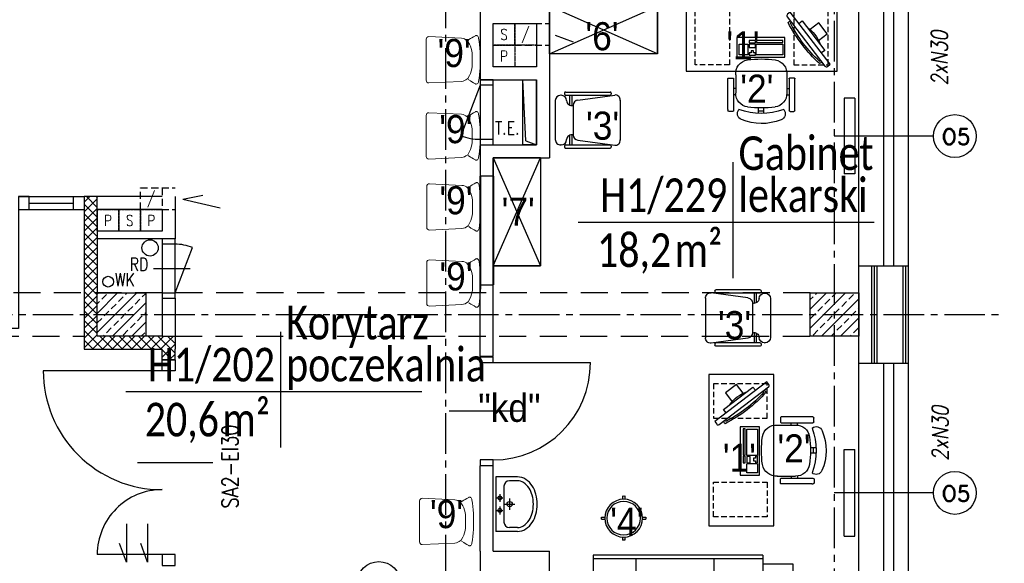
# Model space of a CAD drawing. Header units: millimetres. Extents: x 20447 to 23253, y -8211 to -4238.
# Tile 5 of 22: x 21808 to 22720, y -7376 to -6873. Entities that reach past the tile are written whole.
import ezdxf
from ezdxf.enums import TextEntityAlignment as Align

# ---------------------------------------------------------------- set-up
doc = ezdxf.new("R2010")
doc.units = ezdxf.units.MM
for name, pattern in [('CENTER2', [1.125, 0.75, -0.125, 0.125, -0.125]), ('DASHED', [0.75, 0.5, -0.25]), ('HIDDEN', [0.375, 0.25, -0.125]), ('HIDDEN2', [0.1875, 0.125, -0.0625])]:
    doc.linetypes.add(name, pattern=pattern)
for name, color, linetype in [('_A_metki', 19, 'Continuous'), ('DOCIEPLENIE', 8, 'Continuous'), ('DRZWIOPIS', 250, 'Continuous'), ('GRAWITACJE', 1, 'HIDDEN2'), ('KRESKOWANIE', 250, 'Continuous'), ('ML-grzejniki', 3, 'Continuous'), ('OKNA', 250, 'Continuous'), ('okna wywietrzaki', 250, 'Continuous'), ('OKNA_OPIS', 7, 'Continuous'), ('opis technologia', 250, 'Continuous'), ('opisy', 2, 'Continuous'), ('OSIE', 1, 'CENTER2'), ('PODCIAGI', 251, 'DASHED'), ('SCIANY_ZEWNĘTRZNE', 5, 'Continuous'), ('SLUPY', 250, 'Continuous'), ('SLUSARKA_PPOZ', 7, 'Continuous'), ('SLUSARKA_PPOZ_OPIS', 7, 'Continuous'), ('STOLDRZWI', 7, 'Continuous'), ('SZACHTY_EL', 250, 'Continuous'), ('TECHNOLOGIA', 5, 'Continuous'), ('URZĄDZENIA_SANITARNE', 3, 'Continuous'), ('WIDOK', 250, 'Continuous'), ('WODKAN', 3, 'Continuous'), ('ściany_p.pożar_kresk', 1, 'Continuous')]:
    doc.layers.add(name, color=color, linetype=linetype)
doc.layers.add('pfu moje', color=95, linetype='Continuous', lineweight=40)
doc.layers.add('ŚCIANY_STARE', color=250, linetype='Continuous', lineweight=25)
doc.styles.add('ARIAL', font='arial.ttf', dxfattribs={"width": 0.9})
doc.styles.add('MM', font='calibri.ttf', dxfattribs={"width": 0.6, "height": 15})
doc.styles.add('ROMAND', font='romand', dxfattribs={"height": 20})
doc.styles.add('ROMANS', font='ROMANS.shx', dxfattribs={"width": 0.6})
doc.linetypes.add('ZIGZAG', pattern='A,0.0001,-0.2,[131,ltypeshp.shx,S=0.2,R=0,X=-0.2,Y=0],-0.4,[131,ltypeshp.shx,S=0.2,R=180,X=0.2,Y=0],-0.2', length=0.8001)
pattern_1 = [(45, (19900.4064, -14118.922), (-4.490128, 4.490128), []), (135, (19900.4064, -14118.922), (-4.490128, -4.490128), [])]

# ---------------------------------------------------------------- blocks, each defined once
blk = doc.blocks.new('OKNO_SCIANA_1X1')
for p, q in [((0.5, 1.5), (0.5, -0.5)), ((0, 1), (1, 1)), ((0, 0.7), (1, 0.7)), ((0, 0.5), (1, 0.5)), ((0, 0), (1, 0))]:
    blk.add_line(p, q)
blk = doc.blocks.new('umywalka_50')
for p, q in [((25.2, 0), (-25.2, 0)), ((-25.2, -19.99), (-25.2, 0)), ((25.2, -19.99), (25.2, 0)), ((16.6, -7.54), (-16.6, -7.54)), ((-2.18, -3.63), (-9.46, -3.63)), ((-5.76, -0.52), (-5.76, -6.51)), ((0, -7.66), (0, -17.6)), ((9.41, -3.63), (2.25, -3.63)), ((5.76, -0.52), (5.76, -6.51)), ((-21.6, -19.99), (-21.6, -12.54)), ((-5.31, -12.81), (5.36, -12.81)), ((21.6, -19.99), (21.6, -12.54))]:
    blk.add_line(p, q)
for centre, radius in [((-5.76, -3.63), 1.76), ((5.76, -3.63), 1.76), ((0.02, -12.81), 2.4)]:
    blk.add_circle(centre, radius)
for centre, radius, start, end in [((-16.6, -12.54), 5, 90, 180), ((16.6, -12.54), 5, 0, 90), ((-11.09, -19.99), 14.11, 180, 212.82584), ((-11.09, -19.99), 10.51, 180, 212.82584), ((-5.78, -16.57), 16.83, 212.82584, 237.29558), ((5.78, -16.57), 16.83, 302.70442, 327.17416), ((11.09, -19.99), 10.51, 327.17416, 0), ((11.09, -19.99), 14.11, 327.17416, 0), ((-5.78, -16.57), 20.43, 212.82584, 237.29558), ((-2.29, -11.13), 26.89, 237.29558, 255.10609), ((-2.29, -11.13), 23.29, 237.29558, 255.10609), ((0, -2.52), 32.2, 255.10609, 270), ((0, -2.52), 32.2, 270, 284.89391), ((2.29, -11.13), 23.29, 284.89391, 302.70442), ((2.29, -11.13), 26.89, 284.89391, 302.70442), ((5.78, -16.57), 20.43, 302.70442, 327.17416), ((0, -2.52), 35.8, 255.10609, 270), ((0, -2.52), 35.8, 270, 284.89391)]:
    blk.add_arc(centre, radius, start, end)
blk = doc.blocks.new('DRZWI_D11W_90')
for p, q in [((5, 12), (5, 102)), ((50, 40.83), (50, -28.83))]:
    blk.add_line(p, q)
for points in [[(0, 0), (5, 0), (5, 12), (0, 12)], [(95, 0), (100, 0), (100, 12), (95, 12)]]:
    blk.add_lwpolyline(points, close=True)
blk.add_arc((5, 12), 90, 0, 90)
blk = doc.blocks.new('DP170')
for p, q in [((11.99, 180), (71.99, 180)), ((34.83, 95), (-34.83, 95)), ((12, 10), (122, 10))]:
    blk.add_line(p, q)
for points in [[(-0.01, 190), (-0.01, 180), (11.99, 180), (11.99, 190)], [(0, 0), (0, 10), (12, 10), (12, 0)]]:
    blk.add_lwpolyline(points, close=True)
for centre, radius, start, end in [((11.99, 180), 60, 270, 0), ((12, 10), 110, 0.00177, 90.00177)]:
    blk.add_arc(centre, radius, start, end)
blk = doc.blocks.new('A$7E94F132B1B80')
at = {"color": 18, "linetype": 'Continuous', "lineweight": 0}
for p, q in [((1.08, 39.39), (0.7, 36.29)), ((1.51, 42.5), (1.08, 39.39)), ((1.73, 43.2), (1.51, 42.5)), ((1.99, 43.8), (1.73, 43.2)), ((2.35, 44.34), (1.99, 43.8)), ((2.86, 44.79), (2.35, 44.34)), ((2.86, 44.79), (3.2, 44.89)), ((3.61, 45), (3.2, 44.89)), ((3.61, 45), (3.96, 44.92)), ((4.27, 44.83), (3.96, 44.92)), ((4.27, 44.83), (4.41, 44.73)), ((6.2, 43.69), (4.41, 44.73)), ((7.8, 42.76), (6.2, 43.69)), ((9.04, 42.05), (7.8, 42.76)), ((11.11, 40.78), (9.04, 42.05)), ((10.06, 37.02), (9.15, 35.05)), ((10.06, 37.02), (11.6, 39.94)), ((13.23, 41), (11.6, 39.94)), ((14.51, 41.73), (13.23, 41)), ((15.91, 42.22), (14.51, 41.73)), ((17.37, 42.43), (15.91, 42.22)), ((47.54, 43.92), (17.37, 42.43)), ((48.48, 43.73), (47.54, 43.92)), ((49.28, 43.19), (48.48, 43.73)), ((49.81, 42.38), (49.28, 43.19)), ((50, 41.43), (49.81, 42.38)), ((50, 3.57), (50, 41.43)), ((0.18, 29.94), (0.04, 26.72)), ((0.4, 33.13), (0.18, 29.94)), ((0.7, 36.29), (0.4, 33.13)), ((7.58, 28.74), (7.48, 26.57)), ((7.9, 30.89), (7.58, 28.74)), ((8.42, 33), (7.9, 30.89)), ((9.15, 35.05), (8.42, 33)), ((0.04, 26.72), (0, 23.5)), ((0, 21.49), (0, 23.5)), ((0.04, 18.27), (0, 21.49)), ((0.18, 15.06), (0.04, 18.27)), ((7.48, 26.57), (7.48, 18.42)), ((7.48, 18.42), (7.58, 16.25)), ((0.4, 11.87), (0.18, 15.06)), ((0.7, 8.71), (0.4, 11.87)), ((7.58, 16.25), (7.9, 14.1)), ((7.9, 14.1), (8.42, 11.99)), ((8.42, 11.99), (9.15, 9.95)), ((9.15, 9.95), (10.06, 7.98)), ((1.08, 5.61), (0.7, 8.71)), ((1.51, 2.5), (1.08, 5.61)), ((1.73, 1.8), (1.51, 2.5)), ((1.99, 1.19), (1.73, 1.8)), ((2.35, 0.65), (1.99, 1.19)), ((2.86, 0.21), (2.35, 0.65)), ((3.24, 0.09), (2.86, 0.21)), ((3.61, 0), (3.24, 0.09)), ((3.61, 0), (3.96, 0.07)), ((4.27, 0.16), (3.96, 0.07)), ((4.27, 0.16), (4.41, 0.26)), ((6.2, 1.31), (4.41, 0.26)), ((7.8, 2.24), (6.2, 1.31)), ((9.04, 2.94), (7.8, 2.24)), ((11.36, 4.36), (9.04, 2.94)), ((10.06, 7.98), (11.12, 6.1)), ((11.12, 6.1), (12.1, 4.96)), ((12.1, 4.96), (13.23, 4)), ((13.23, 4), (14.51, 3.26)), ((14.51, 3.26), (15.91, 2.78)), ((15.91, 2.78), (17.37, 2.57)), ((17.37, 2.57), (47.54, 1.07)), ((47.54, 1.07), (48.48, 1.26)), ((48.48, 1.26), (49.28, 1.8)), ((49.28, 1.8), (49.81, 2.61)), ((49.81, 2.61), (50, 3.57))]:
    blk.add_line(p, q, dxfattribs=at)
blk = doc.blocks.new('*U1666')
at = {"layer": '_A_metki', "color": 1}
for points in [[(50, 21.37), (50, -20)], [(-5.26, 0), (100.46, 0)]]:
    blk.add_lwpolyline(points, dxfattribs=at)
at = {"layer": '_A_metki', "insert": (46.18, -4), "char_height": 12, "width": 19.7618, "attachment_point": 3, "line_spacing_factor": 0.8, "style": 'MM'}
blk.add_mtext('{\\W0.8;m²}', dxfattribs=at)
at = {"layer": '_A_metki', "style": 'MM', "width": 0.8}
for tag, p in [('NAZWA 1', (52, 15)), ('NAZWA 2', (52, 0))]:
    blk.add_attdef(tag, text='', height=12, dxfattribs=at).set_placement(p, align=Align.BOTTOM_LEFT)
for tag, p in [('nr pom.', (48, 0)), ('POW', (24.18, -21.08))]:
    blk.add_attdef(tag, text='', height=12, dxfattribs=at).set_placement(p, align=Align.BOTTOM_RIGHT)
at = {"layer": '_A_metki', "style": 'MM', "oblique": 15, "width": 0.8}
blk.add_attdef('posadzka', text='', height=12, dxfattribs=at).set_placement((52, -4), align=Align.TOP_LEFT)
at = {"layer": '_A_metki', "style": 'MM', "width": 0.8}
blk.add_attdef('POW.', text='', height=12, dxfattribs=at).set_placement((28, -4), align=Align.TOP_RIGHT)
blk = doc.blocks.new('A$C45BA17E2')
at = {"layer": 'TECHNOLOGIA'}
for p, q in [((19.61, 185), (0, 185)), ((0, 185), (0, 28.12)), ((3.6, 185), (3.6, 28.12)), ((23.45, 173.52), (19.61, 185)), ((32.15, 173.52), (35.99, 185)), ((56, 185), (35.99, 185)), ((52.4, 28.12), (52.4, 185)), ((56, 28.12), (56, 185)), ((26.75, 173.52), (23.45, 173.52)), ((26.75, 173.52), (32.15, 173.52)), ((8.52, 28.12), (0, 28.12)), ((8.52, 0), (8.52, 28.12)), ((56, 28.12), (47.48, 28.12)), ((47.48, 0), (47.48, 28.12)), ((8.52, 0), (47.48, 0))]:
    blk.add_line(p, q, dxfattribs=at)
at = {"layer": 'TECHNOLOGIA', "color": 1}
for p, q in [((52.4, 145.59), (3.6, 145.59)), ((52.4, 73.27), (3.6, 73.27)), ((47.48, 28.12), (8.52, 28.12))]:
    blk.add_line(p, q, dxfattribs=at)
blk = doc.blocks.new('FOTEL_DO_BIURKA1')
at = {"layer": 'TECHNOLOGIA'}
for p, q in [((-30.52, -19.02), (-30.52, 10.27)), ((-30.02, 10.77), (-25.66, 10.77)), ((-25.16, 10.27), (-25.16, -19.02)), ((-23.03, 13.87), (-23.03, -2.93)), ((24.17, 13.87), (24.17, -2.93)), ((26.17, 10.27), (26.17, -19.13)), ((30.97, 10.77), (26.67, 10.77)), ((31.47, -18.13), (31.47, 10.27)), ((-22.96, 1.17), (-25.06, 1.17)), ((24.17, 1.17), (26.27, 1.17)), ((-22.93, -4.83), (-25.13, -4.83)), ((24.07, -4.83), (26.27, -4.83)), ((-1.9, -21.9), (-1.9, -16.72)), ((3.03, -21.9), (3.03, -16.71)), ((31.47, -18.13), (31.47, -19.13)), ((-26.16, -20.02), (-29.52, -20.02)), ((3.04, -19.58), (-1.89, -19.58)), ((27.17, -20.13), (29.47, -20.13)), ((29.47, -20.13), (30.47, -20.13))]:
    blk.add_line(p, q, dxfattribs=at)
for centre, radius, start, end in [((-10.14, 14.92), 12.94, 99.71676, 185.50292), ((0.52, -76.72), 105.2, 82.92886, 97.07114), ((11.29, 14.92), 12.94, 354.49708, 80.28324), ((-30.02, 10.27), 0.5, 90, 180), ((-25.66, 10.27), 0.5, 360, 90), ((26.67, 10.27), 0.5, 90, 180), ((30.97, 10.27), 0.5, 360, 90), ((-10.41, -3.43), 12.63, 178.15894, 261.71383), ((11.55, -3.43), 12.63, 278.28617, 1.84106), ((0.57, 82.57), 99.33, 262.59599, 277.40401), ((-29.52, -19.02), 1, 180, 270), ((-26.16, -19.02), 1, 270, 360), ((-15.78, -22.18), 5.8, 138.43067, 251.02872), ((0.57, 38.88), 60.84, 250.10802, 289.89198), ((16.79, -22.09), 5.85, 292.74239, 39.99086), ((27.17, -19.13), 1, 180, 270), ((30.47, -19.13), 1, 270, 360), ((0.47, 16.44), 47.7, 247.64119, 292.92377)]:
    blk.add_arc(centre, radius, start, end, dxfattribs=at)
blk = doc.blocks.new('Monitor')
at = {"layer": 'TECHNOLOGIA', "color": 1}
for p, q in [((11.18, 10.8), (11.17, -23.59)), ((15.03, 10.8), (11.18, 10.8)), ((11.17, -23.59), (15.02, -23.59))]:
    blk.add_line(p, q, dxfattribs=at)
at = {"layer": 'TECHNOLOGIA'}
blk.add_lwpolyline([(15.02, -36.74), (15.04, 23.95), (18.23, 23.95, -0.414214), (19.83, 22.35), (19.81, -35.15, -0.414214), (18.21, -36.74)], format="xyb", close=True, dxfattribs=at)
at = {"layer": 'TECHNOLOGIA', "color": 1}
blk.add_lwpolyline([(10.21, -12.78), (0, -12.78), (0, 0), (10.21, 0)], dxfattribs=at)
for centre, radius, start, end in [((21.91, -6.4), 23.96, 88.69835, 94.98067), ((23.64, -6.4), 22.5, 96.43721, 99.74946), ((-102.52, -6.35), 125.63, 349.73044, 10.22724), ((-108.93, -6.35), 133.54, 349.64351, 10.31417), ((40.43, -6.4), 30.89, 161.24744, 198.71023), ((23.64, -6.4), 22.5, 260.20821, 263.52046), ((21.91, -6.4), 23.96, 264.977, 271.25933)]:
    blk.add_arc(centre, radius, start, end, dxfattribs=at)
blk = doc.blocks.new('KLAW')
at = {"layer": 'TECHNOLOGIA'}
for p, q in [((0, 0), (44.5, 0)), ((0, -18), (0, 0)), ((44.5, 0), (44.5, -18)), ((44.5, -18), (0, -18))]:
    blk.add_line(p, q, dxfattribs=at)
at = {"layer": 'TECHNOLOGIA', "color": 1}
for p, q in [((1.89, -2.63), (26.22, -2.63)), ((1.89, -4.43), (1.89, -2.63)), ((26.22, -4.43), (1.89, -4.43)), ((26.49, -6), (2, -6)), ((2, -6), (2, -16)), ((26.22, -2.63), (26.22, -4.43)), ((26.49, -16), (26.49, -6)), ((27.17, -2.63), (33.19, -2.63)), ((27.17, -4.69), (27.17, -2.63)), ((33.19, -4.69), (27.17, -4.69)), ((27.34, -5.98), (33.19, -5.98)), ((27.34, -9.25), (27.34, -5.98)), ((33.19, -2.63), (33.19, -4.69)), ((33.19, -5.98), (33.19, -9.25)), ((42.5, -6), (34.03, -6)), ((34.03, -16), (34.03, -6)), ((42.5, -16), (42.5, -6)), ((2, -16), (26.49, -16)), ((27.17, -16.12), (27.17, -14.06)), ((27.17, -14.06), (28.98, -14.06)), ((33.19, -16.12), (27.17, -16.12)), ((33.19, -9.25), (27.34, -9.25)), ((28.98, -12.34), (31.38, -12.34)), ((28.98, -14.06), (28.98, -12.34)), ((31.38, -12.34), (31.38, -14.06)), ((31.38, -14.06), (33.19, -14.06)), ((33.19, -14.06), (33.19, -16.12)), ((34.03, -16), (42.5, -16))]:
    blk.add_line(p, q, dxfattribs=at)
blk = doc.blocks.new('Klawiatura')
at = {"layer": 'TECHNOLOGIA', "color": 1}
blk.add_blockref('KLAW', (-22.25, 0), dxfattribs=at)
blk = doc.blocks.new('Krzesło')
at = {"layer": 'TECHNOLOGIA'}
for p, q in [((255.81, 194.91), (255.38, 194.91)), ((258.99, 196.91), (258.99, 195.91)), ((259.99, 197.91), (300.99, 197.91)), ((271.31, 190.5), (305.31, 195.13)), ((301.99, 196.91), (301.99, 195.91)), ((250.38, 189.91), (250.38, 153.91)), ((266.99, 185.54), (266.99, 158.27)), ((310.4, 190.43), (310.4, 153.38)), ((310.4, 190.18), (310.4, 153.63)), ((255.81, 148.91), (255.38, 148.91)), ((258.99, 147.91), (258.99, 146.91)), ((259.99, 145.91), (300.99, 145.91)), ((271.31, 153.32), (305.31, 148.68)), ((301.99, 147.91), (301.99, 146.91))]:
    blk.add_line(p, q, dxfattribs=at)
at = {"layer": 'TECHNOLOGIA', "color": 2}
for p, q in [((259.99, 194.91), (300.99, 194.91)), ((263.54, 194.91), (263.54, 185.91)), ((265.54, 194.91), (265.54, 185.39)), ((263.54, 157.9), (263.54, 148.91)), ((265.54, 158.42), (265.54, 148.91)), ((259.99, 148.91), (300.99, 148.91))]:
    blk.add_line(p, q, dxfattribs=at)
at = {"layer": 'TECHNOLOGIA'}
for centre, radius, start, end in [((255.38, 189.91), 5, 90, 180), ((255.81, 189.91), 5, 0, 90), ((259.99, 196.91), 1, 90, 180), ((259.99, 195.91), 1, 180, 270), ((300.99, 196.91), 1, 0, 90), ((300.99, 195.91), 1, 270, 0), ((305.89, 190.63), 4.54, 354.26279, 97.24319), ((265.76, 190.37), 4.98, 185.3296, 284.24344), ((271.99, 185.54), 5, 97.76517, 180), ((265.76, 153.44), 4.98, 75.75656, 174.6704), ((271.99, 158.27), 5, 180, 262.23483), ((255.38, 153.91), 5, 180, 270), ((255.81, 153.91), 5, 270, 0), ((259.99, 147.91), 1, 90, 180), ((259.99, 146.91), 1, 180, 270), ((300.99, 147.91), 1, 0, 90), ((300.99, 146.91), 1, 270, 0), ((305.89, 153.18), 4.54, 262.75681, 5.73721)]:
    blk.add_arc(centre, radius, start, end, dxfattribs=at)
blk = doc.blocks.new('Ba03')
for p, q in [((-1, 20.5), (-1, 17.47)), ((1, 20.5), (1, 17.47)), ((-20.5, 1), (-17.47, 1)), ((17.47, 1), (20.5, 1)), ((-20.5, -1), (-17.47, -1)), ((17.47, -1), (20.5, -1)), ((-1, -17.47), (-1, -20.5)), ((1, -17.47), (1, -20.5))]:
    blk.add_line(p, q)
blk.add_circle((0, 0), 17.5)
at = {"color": 1}
blk.add_circle((0, 0), 15.5, dxfattribs=at)
for start, end in [(87.20397, 92.79603), (177.20397, 182.79603), (357.20397, 2.79603), (267.20397, 272.79603)]:
    blk.add_arc((0, 0), 20.5, start, end)
blk = doc.blocks.new('SZACHT')
for p, q in [((0, 0), (0, 20)), ((0, 20), (20, 20)), ((20, 20), (20, 0)), ((20, 0), (0, 0))]:
    blk.add_line(p, q)
at = {"style": 'ROMANS', "width": 0.8}
blk.add_attdef('5', text='', height=10, dxfattribs=at).set_placement((10.01, 9.93), align=Align.MIDDLE)
blk = doc.blocks.new('SZACHT_SUFIT')
at = {"linetype": 'HIDDEN', "ltscale": 26.5}
for p, q in [((0, 0), (0, 20)), ((0, 20), (20, 20)), ((20, 20), (20, 0)), ((20, 0), (0, 0))]:
    blk.add_line(p, q, dxfattribs=at)
at = {"style": 'ROMANS', "width": 0.8}
blk.add_attdef('5', text='', height=10, dxfattribs=at).set_placement((10.01, 9.93), align=Align.MIDDLE)
blk = doc.blocks.new('A$7E9B5A22C301')
at = {"layer": 'TECHNOLOGIA', "ltscale": 50}
for p, q in [((12, 3.54), (12, 103.54)), ((12, 3.54), (56, 103.54)), ((12, 103.54), (56, 3.54)), ((56, 103.54), (12, 103.54)), ((56, 103.54), (56, 3.54)), ((0, 40), (0, 0)), ((12, 3.54), (56, 3.54)), ((56, 3.54), (12, 3.54))]:
    blk.add_line(p, q, dxfattribs=at)
at = {"layer": 'opis technologia', "ltscale": 100, "insert": (19.88, 66.72), "char_height": 26, "width": 459.9091, "attachment_point": 1, "style": 'ARIAL'}
blk.add_mtext("\\pxt4;'7'", dxfattribs=at)
blk = doc.blocks.new('A$7E9B5A222FF2')
at = {"layer": 'TECHNOLOGIA', "ltscale": 50}
for p, q in [((0, 100), (44, 100)), ((0, 0), (0, 100)), ((44, 100), (0, 100)), ((44, 0), (0, 100)), ((44, 100), (0, 0)), ((44, 100), (44, 0)), ((44, 0), (0, 0))]:
    blk.add_line(p, q, dxfattribs=at)

msp = doc.modelspace()

# ---------------------------------------------------------------- hatches: boundary and pattern name
at = {"layer": 'KRESKOWANIE'}
h = msp.add_hatch(dxfattribs=at)
h.set_pattern_fill('BRASS', color=256, scale=50, angle=45, style=0)
h.set_pattern_definition([(45, (38061.459, -8976.495), (-8.838835, 8.838835), []), (45, (38057.04, -8972.075), (-8.838835, 8.838835), [6.25, -3.125])])
h.paths.add_polyline_path([(21902.49, -7125.48), (21879.99, -7125.48), (21879.99, -7145.48), (21902.49, -7145.48)])
h.paths.add_polyline_path([(21924.99, -7125.48), (21902.49, -7125.48), (21902.49, -7145.48), (21924.99, -7145.48)])
h.paths.add_polyline_path([(21924.99, -7145.48), (21902.49, -7145.48), (21902.49, -7165.48), (21924.99, -7165.48)])
h.paths.add_polyline_path([(21902.49, -7145.48), (21879.99, -7145.48), (21879.99, -7165.48), (21902.49, -7165.48)])
h = msp.add_hatch(dxfattribs=at)
h.set_pattern_fill('BRASS', color=256, scale=50, angle=45, style=0)
h.set_pattern_definition([(45, (38063.477, -8976.495), (-8.838835, 8.838835), []), (45, (38059.058, -8972.075), (-8.838835, 8.838835), [6.25, -3.125])])
h.paths.add_polyline_path([(22562.49, -7125.48), (22539.99, -7125.48), (22539.99, -7145.48), (22562.49, -7145.48)])
h.paths.add_polyline_path([(22584.99, -7125.48), (22562.49, -7125.48), (22562.49, -7145.48), (22584.99, -7145.48)])
h.paths.add_polyline_path([(22584.99, -7145.48), (22562.49, -7145.48), (22562.49, -7165.48), (22584.99, -7165.48)])
h.paths.add_polyline_path([(22562.49, -7145.48), (22539.99, -7145.48), (22539.99, -7165.48), (22562.49, -7165.48)])
at = {"layer": 'ściany_p.pożar_kresk', "ltscale": 50}
h = msp.add_hatch(dxfattribs=at)
h.set_pattern_fill('NET', color=256, scale=2, angle=45, style=0)
h.set_pattern_definition(pattern_1)
h.paths.add_polyline_path([(21880.03, -7036.48), (21868.03, -7036.48), (21868.03, -7125.48), (21880.03, -7125.48), (21880.03, -7075.48), (21880.03, -7068.48), (21880.03, -7048.48)])
h.paths.add_polyline_path([(21880.03, -7125.48), (21868.03, -7125.48), (21868.03, -7145.48), (21880.03, -7145.48)])
h.paths.add_polyline_path([(21880.03, -7145.48), (21868.03, -7145.48), (21868.03, -7177.48), (21902.49, -7177.48), (21902.49, -7165.48), (21880.03, -7165.48)])
h.paths.add_polyline_path([(21952.03, -7165.48), (21940.03, -7165.48), (21925.03, -7165.48), (21902.49, -7165.48), (21902.49, -7177.48), (21940.03, -7177.48), (21940.03, -7187.47), (21952.03, -7187.47), (21952.03, -7177.48)])
h = msp.add_hatch(dxfattribs=at)
h.set_pattern_fill('NET', color=256, scale=2, angle=45, style=0)
h.set_pattern_definition(pattern_1)
h.paths.add_polyline_path([(21880.03, -7036.48), (21868.03, -7036.48), (21868.03, -7125.48), (21880.03, -7125.48), (21880.03, -7075.48), (21880.03, -7068.48), (21880.03, -7048.48)])
h.paths.add_polyline_path([(21880.03, -7125.48), (21868.03, -7125.48), (21868.03, -7145.48), (21880.03, -7145.48)])
h.paths.add_polyline_path([(21880.03, -7145.48), (21868.03, -7145.48), (21868.03, -7177.48), (21902.49, -7177.48), (21902.49, -7165.48), (21880.03, -7165.48)])
h.paths.add_polyline_path([(21952.03, -7165.48), (21940.03, -7165.48), (21925.03, -7165.48), (21902.49, -7165.48), (21902.49, -7177.48), (21940.03, -7177.48), (21940.03, -7187.47), (21952.03, -7187.47), (21952.03, -7177.48)])
h = msp.add_hatch(dxfattribs=at)
h.set_pattern_fill('NET', color=256, scale=2, angle=45, style=0)
h.set_pattern_definition([(45, (19900.4064, -14118.922), (-4.490128, 4.490128), []), (135, (19900.4064, -14118.922), (-4.490128, -4.490128), [])])
h.paths.add_polyline_path([(21880.03, -7036.48), (21868.03, -7036.48), (21868.03, -7125.48), (21880.03, -7125.48), (21880.03, -7075.48), (21880.03, -7068.48), (21880.03, -7048.48)])
h.paths.add_polyline_path([(21880.03, -7125.48), (21868.03, -7125.48), (21868.03, -7145.48), (21880.03, -7145.48)])
h.paths.add_polyline_path([(21880.03, -7145.48), (21868.03, -7145.48), (21868.03, -7177.48), (21902.49, -7177.48), (21902.49, -7165.48), (21880.03, -7165.48)])
h.paths.add_polyline_path([(21952.03, -7165.48), (21940.03, -7165.48), (21925.03, -7165.48), (21902.49, -7165.48), (21902.49, -7177.48), (21940.03, -7177.48), (21940.03, -7187.47), (21952.03, -7187.47), (21952.03, -7177.48)])

# ---------------------------------------------------------------- linework, layer by layer
at = {"layer": 'DOCIEPLENIE', "ltscale": 0.2}
for p, q in [((22596.99, -7190.48), (22596.99, -7100.48)), ((22601.99, -7190.48), (22601.99, -7100.48)), ((22630.99, -7190.48), (22630.99, -7100.48))]:
    msp.add_line(p, q, dxfattribs=at)
at = {"layer": 'DOCIEPLENIE', "linetype": 'ZIGZAG', "ltscale": 5}
for p, q in [((22599.49, -7190.48), (22599.49, -7100.48)), ((22628.49, -7190.48), (22628.49, -7100.48))]:
    msp.add_line(p, q, dxfattribs=at)
at = {"layer": 'DRZWIOPIS'}
msp.add_circle((22140.65, -7393.97), 20, dxfattribs=at)
at = {"layer": 'GRAWITACJE', "ltscale": 50}
for p, q in [((22266.49, -6876.48), (22298.49, -6876.48)), ((22266.49, -6896.48), (22298.49, -6896.48)), ((21940.1, -7028.48), (21952.03, -7028.48)), ((21940.03, -7048.48), (21952.03, -7048.48))]:
    msp.add_line(p, q, dxfattribs=at)
at = {"layer": 'GRAWITACJE', "color": 3, "linetype": 'Continuous'}
for p, q in [((22304, -6887.07), (22320.44, -6893.44)), ((21977.82, -7035.48), (21959.34, -7039.24)), ((21993.9, -7047.05), (21959.34, -7039.24)), ((21906.98, -7339.21), (21906.98, -7374.64)), ((21926.64, -7339.21), (21926.64, -7374.64)), ((21906.98, -7374.64), (21900.65, -7357.17)), ((21926.64, -7374.64), (21920.31, -7357.17))]:
    msp.add_line(p, q, dxfattribs=at)
at = {"layer": 'ML-grzejniki', "ltscale": 50}
for p, q in [((22581.28, -6945.48), (22571.28, -6945.48)), ((22571.28, -6945.48), (22571.28, -7015.48)), ((22581.28, -6945.48), (22581.28, -7015.48)), ((22581.28, -7015.48), (22571.28, -7015.48)), ((22571.28, -7270.48), (22581.28, -7270.48)), ((22571.28, -7350.48), (22571.28, -7270.48)), ((22581.28, -7350.48), (22581.28, -7270.48)), ((22571.28, -7350.48), (22581.28, -7350.48))]:
    msp.add_line(p, q, dxfattribs=at)
at = {"layer": 'OKNA_OPIS', "linetype": 'Continuous'}
for centre in [(22673.8, -6980.48), (22673.8, -7310.48)]:
    msp.add_circle(centre, 19.81, dxfattribs=at)
at = {"layer": 'OSIE', "ltscale": 50}
for p, q in [((22202.49, -5886.85), (22202.49, -8036.57)), ((22202.49, -5886.85), (22202.49, -8036.57)), ((22562.49, -8036.57), (22562.49, -6391.44)), ((22562.49, -8036.57), (22562.49, -6391.44)), ((20526.54, -7145.48), (22719.53, -7145.48)), ((20526.54, -7145.48), (22719.53, -7145.48))]:
    msp.add_line(p, q, dxfattribs=at)
at = {"layer": 'pfu moje', "ltscale": 25}
for p, q in [((22234.49, -7017.48), (22234.49, -7117.98)), ((22246.49, -7017.48), (22246.49, -7117.98))]:
    msp.add_line(p, q, dxfattribs=at)
at = {"layer": 'PODCIAGI', "ltscale": 50}
for p, q in [((22539.99, -7125.48), (20900.14, -7125.48)), ((20882.49, -7165.48), (21868.03, -7165.48)), ((21952.03, -7165.48), (22539.99, -7165.48))]:
    msp.add_line(p, q, dxfattribs=at)
at = {"layer": 'SCIANY_ZEWNĘTRZNE'}
for p, q in [((22584.99, -7190.48), (22584.99, -7100.48)), ((22584.99, -7100.48), (22630.99, -7100.48)), ((22625.99, -7190.48), (22625.99, -7100.48)), ((22584.99, -7190.48), (22630.99, -7190.48))]:
    msp.add_line(p, q, dxfattribs=at)
at = {"layer": 'SLUPY'}
for points in [[(21880.03, -7125.48), (21925.03, -7125.48), (21925.03, -7165.48), (21880.03, -7165.48)], [(22539.99, -7125.48), (22584.99, -7125.48), (22584.99, -7165.48), (22539.99, -7165.48)]]:
    msp.add_lwpolyline(points, close=True, dxfattribs=at)
at = {"layer": 'SLUSARKA_PPOZ', "ltscale": 50}
for p, q in [((21807.01, -7036.48), (21868.03, -7036.48)), ((21817.01, -7042.48), (21858.03, -7042.48)), ((21858.03, -7048.48), (21858.03, -7036.48)), ((21807.01, -7048.48), (21868.04, -7048.48))]:
    msp.add_line(p, q, dxfattribs=at)
at = {"layer": 'STOLDRZWI'}
for p, q in [((22234.49, -6933.48), (22216.59, -6980.17)), ((22234.49, -6933.48), (22216.59, -6980.17)), ((21952.03, -7125.48), (21968.14, -7083.46)), ((21932.23, -7102.98), (21966.16, -7102.98))]:
    msp.add_line(p, q, dxfattribs=at)
for points in [[(22246.49, -6988.48), (22246.49, -6928.48), (22234.49, -6928.48), (22234.49, -6988.48)], [(22246.49, -6988.48), (22246.49, -6928.48), (22234.49, -6928.48), (22234.49, -6988.48)], [(22246.49, -6983.48), (22246.49, -6933.48), (22234.49, -6933.48), (22234.49, -6983.48)], [(22246.49, -6983.48), (22246.49, -6933.48), (22234.49, -6933.48), (22234.49, -6983.48)], [(21940.03, -7075.48), (21940.03, -7130.48), (21952.03, -7130.48), (21952.03, -7075.48)], [(21940.03, -7080.48), (21940.03, -7125.48), (21952.03, -7125.48), (21952.03, -7080.48)]]:
    msp.add_lwpolyline(points, close=True, dxfattribs=at)
for centre, radius, start, end in [((22234.49, -6933.48), 50, 249.03028, 270), ((22234.49, -6933.48), 50, 249.03028, 270), ((21952.03, -7125.48), 45, 69.03028, 90)]:
    msp.add_arc(centre, radius, start, end, dxfattribs=at)
at = {"layer": 'SZACHTY_EL'}
for q in [(22273.99, -6928.48), (22273.99, -6928.48), (22273.99, -6928.48), (22286.49, -6988.48), (22286.49, -6988.48), (22286.49, -6988.48)]:
    msp.add_line((22276.76, -6984.94), q, dxfattribs=at)
msp.add_lwpolyline([(22273.99, -6988.48), (22273.99, -6928.48), (22286.49, -6928.48), (22286.49, -6988.48)], close=True, dxfattribs=at)
msp.add_lwpolyline([(22273.99, -6988.48), (22273.99, -6928.48), (22286.49, -6928.48), (22286.49, -6988.48)], close=True, dxfattribs=at)
msp.add_lwpolyline([(22273.99, -6988.48), (22273.99, -6928.48), (22286.49, -6928.48), (22286.49, -6988.48)], close=True, dxfattribs=at)
msp.add_lwpolyline([(22273.99, -6988.48), (22273.99, -6928.48), (22286.49, -6928.48), (22286.49, -6988.48)], close=True, dxfattribs=at)
msp.add_lwpolyline([(22273.99, -6988.48), (22273.99, -6928.48), (22286.49, -6928.48), (22286.49, -6988.48)], close=True, dxfattribs=at)
msp.add_lwpolyline([(22273.99, -6988.48), (22273.99, -6928.48), (22286.49, -6928.48), (22286.49, -6988.48)], close=True, dxfattribs=at)
at = {"layer": 'TECHNOLOGIA'}
for points in [[(22564.99, -6920.48), (22564.99, -6860.48), (22424.99, -6860.48), (22424.99, -6920.48)], [(22506.1, -7200.97), (22446.1, -7200.97), (22446.1, -7340.97), (22506.1, -7340.97)]]:
    msp.add_lwpolyline(points, close=True, dxfattribs=at)
at = {"layer": 'TECHNOLOGIA', "color": 1, "linetype": 'DASHED', "ltscale": 10}
for points in [[(22433.49, -6914.5), (22433.49, -6864.7), (22465.3, -6864.7), (22465.3, -6914.5)], [(22556.48, -6914.5), (22556.48, -6864.7), (22524.67, -6864.7), (22524.67, -6914.5)], [(22500.13, -7209.48), (22450.33, -7209.48), (22450.33, -7241.29), (22500.13, -7241.29)], [(22500.13, -7332.47), (22450.33, -7332.47), (22450.33, -7300.66), (22500.13, -7300.66)]]:
    msp.add_lwpolyline(points, close=True, dxfattribs=at)
at = {"layer": 'WIDOK'}
msp.add_line((22234.49, -6928.48), (22234.49, -6988.48), dxfattribs=at)
at = {"layer": 'WODKAN'}
for centre, radius in [((21928.93, -7083.92), 7.5), ((21890.14, -7115.14), 5)]:
    msp.add_circle(centre, radius, dxfattribs=at)
at = {"layer": 'ściany_p.pożar_kresk', "ltscale": 50}
for p, q in [((21880.03, -7048.48), (21880.03, -7036.48)), ((21880.03, -7048.48), (21880.03, -7036.48)), ((21880.03, -7048.48), (21880.03, -7036.48)), ((21880.03, -7068.48), (21880.03, -7075.48)), ((21880.03, -7068.48), (21880.03, -7075.48)), ((21880.03, -7068.48), (21880.03, -7075.48)), ((21940.03, -7165.48), (21952.03, -7165.48)), ((21940.03, -7165.48), (21952.03, -7165.48)), ((21940.03, -7165.48), (21952.03, -7165.48))]:
    msp.add_line(p, q, dxfattribs=at)
at = {"layer": 'ŚCIANY_STARE'}
for p, q in [((22234.49, -6780.48), (22234.49, -6928.48)), ((22298.49, -6860.48), (22298.49, -7000.48)), ((22246.49, -6876.48), (22286.49, -6876.48)), ((22246.49, -6916.48), (22246.49, -6876.48)), ((22286.49, -6916.48), (22246.49, -6916.48)), ((22234.49, -6928.48), (22286.49, -6928.48)), ((22286.49, -6988.48), (22286.49, -6928.48)), ((22234.49, -6988.48), (22286.49, -6988.48)), ((22234.49, -6988.48), (22234.49, -7017.48)), ((22246.49, -7000.48), (22298.49, -7000.48)), ((22246.49, -7000.48), (22246.49, -7017.48)), ((22246.49, -7017.48), (22234.49, -7017.48)), ((21940.03, -7036.48), (21868.03, -7036.48)), ((21868.03, -7036.48), (21868.03, -7177.48)), ((21952.03, -7036.48), (21952.03, -7075.48)), ((21880.03, -7048.48), (21880.03, -7068.48)), ((21940.03, -7048.48), (21880.03, -7048.48)), ((21880.03, -7048.48), (21880.03, -7068.48)), ((21940.03, -7048.48), (21940.03, -7068.48)), ((21940.03, -7068.48), (21880.03, -7068.48)), ((21952.03, -7075.48), (21880.03, -7075.48)), ((21880.03, -7075.48), (21880.03, -7125.48)), ((22246.49, -7118.48), (22234.49, -7118.48)), ((22234.49, -7184.48), (22234.49, -7118.48)), ((22246.49, -7125.48), (22246.49, -7118.48)), ((22246.49, -7184.48), (22246.49, -7125.48)), ((21940.03, -7130.48), (21940.03, -7165.48)), ((21952.03, -7130.48), (21952.03, -7177.48)), ((21940.03, -7165.48), (21925.03, -7165.48)), ((21868.03, -7177.48), (21940.03, -7177.48)), ((21940.03, -7187.47), (21940.03, -7177.48)), ((21952.03, -7187.47), (21952.03, -7177.48)), ((21952.03, -7187.47), (21940.03, -7187.47)), ((22246.49, -7184.48), (22234.46, -7184.48)), ((22234.46, -7184.48), (22246.49, -7184.48)), ((22246.49, -7285.48), (22234.46, -7285.48)), ((22234.49, -7364.47), (22234.49, -7285.48)), ((22246.49, -7364.47), (22246.49, -7285.48)), ((22234.49, -7364.47), (22234.49, -7436.47)), ((22246.49, -7364.47), (22298.49, -7364.47)), ((22298.49, -7436.47), (22298.49, -7364.47))]:
    msp.add_line(p, q, dxfattribs=at)
at = {"layer": 'ŚCIANY_STARE', "ltscale": 50}
msp.add_line((22286.49, -6876.48), (22286.49, -6916.48), dxfattribs=at)

# ---------------------------------------------------------------- block references
at = {"layer": '_A_metki'}
ref = msp.add_blockref('*U1666', (22338.68, -7060.11), dxfattribs=dict(at, xscale=2.592, yscale=2.592, zscale=2.592))
ref.add_attrib('NAZWA 2', 'lekarski', dxfattribs={"height": 31.104, "style": 'MM', "width": 0.8}).set_placement((22473.47, -7060.11), align=Align.BOTTOM_LEFT)
ref.add_attrib('NAZWA 1', 'Gabinet', dxfattribs={"height": 31.104, "style": 'MM', "width": 0.8}).set_placement((22473.47, -7021.23), align=Align.BOTTOM_LEFT)
ref.add_attrib('nr pom.', 'H1/229', dxfattribs={"height": 31.104, "style": 'MM', "width": 0.8}).set_placement((22463.1, -7060.11), align=Align.BOTTOM_RIGHT)
ref.add_attrib('POW.', '18,2', dxfattribs={"height": 31.104, "style": 'MM', "width": 0.8}).set_placement((22411.26, -7070.48), align=Align.TOP_RIGHT)
ref = msp.add_blockref('*U1666', (21920.1, -7216.76), dxfattribs=dict(at, xscale=2.592, yscale=2.592, zscale=2.592))
ref.add_attrib('NAZWA 2', 'poczekalnia', dxfattribs={"height": 31.104, "style": 'MM', "width": 0.8}).set_placement((22054.88, -7216.76), align=Align.BOTTOM_LEFT)
ref.add_attrib('NAZWA 1', 'Korytarz', dxfattribs={"height": 31.104, "style": 'MM', "width": 0.8}).set_placement((22054.88, -7177.88), align=Align.BOTTOM_LEFT)
ref.add_attrib('nr pom.', 'H1/202', dxfattribs={"height": 31.104, "style": 'MM', "width": 0.8}).set_placement((22044.51, -7216.76), align=Align.BOTTOM_RIGHT)
ref.add_attrib('POW.', '20,6', dxfattribs={"height": 31.104, "style": 'MM', "width": 0.8}).set_placement((21992.67, -7227.13), align=Align.TOP_RIGHT)
at = {"layer": 'GRAWITACJE', "linetype": 'Continuous'}
for name, p, values in [('SZACHT', (22246.49, -6896.48), {'5': 'S'}), ('SZACHT', (22266.49, -6896.48), {'5': '/'}), ('SZACHT', (22246.49, -6916.48), {'5': 'P'}), ('SZACHT_SUFIT', (21920.03, -7048.48), {'5': '/'}), ('SZACHT', (21880.03, -7068.48), {'5': 'P'}), ('SZACHT', (21900.03, -7068.48), {'5': 'S'}), ('SZACHT', (21920.03, -7068.48), {'5': 'P'})]:
    msp.add_blockref(name, p, dxfattribs=at).add_auto_attribs(values)
at = {"layer": 'OKNA', "xscale": 239.9999999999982, "yscale": -46, "zscale": 239.9999999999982, "rotation": 89.99999999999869}
for p in [(22584.99, -7100.48), (22584.99, -7430.48)]:
    msp.add_blockref('OKNO_SCIANA_1X1', p, dxfattribs=at)
at = {"layer": 'opis technologia', "ltscale": 100, "rotation": 270}
msp.add_blockref('A$7E9B5A222FF2', (22298.49, -6860.48), dxfattribs=at)
at = {"layer": 'opis technologia', "ltscale": 100}
msp.add_blockref('A$7E9B5A22C301', (22234.41, -7104.13), dxfattribs=at)
at = {"layer": 'SLUSARKA_PPOZ', "ltscale": 50, "xscale": -1, "rotation": 90.00333555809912}
msp.add_blockref('DP170', (21817.01, -7036.48), dxfattribs=at)
at = {"layer": 'SLUSARKA_PPOZ', "rotation": 180}
msp.add_blockref('DP170', (21952.03, -7187.47), dxfattribs=at)
at = {"layer": 'STOLDRZWI', "rotation": 270}
msp.add_blockref('DRZWI_D11W_90', (22234.49, -7184.98), dxfattribs=at)
at = {"layer": 'TECHNOLOGIA', "xscale": -1}
for name, p, rotation in [('Monitor', (22547.96, -6875.79), 37.40161006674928), ('Klawiatura', (22494.24, -6889.48), 359.9999999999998), ('Monitor', (22461.41, -7218), 127.4016100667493), ('Klawiatura', (22475.11, -7271.72), 89.99999999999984), ('Ba03', (22367.27, -7333.82), 89.9999999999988)]:
    msp.add_blockref(name, p, dxfattribs=dict(at, rotation=rotation))
at = {"layer": 'TECHNOLOGIA', "lineweight": 9, "rotation": 180}
for p in [(22234.49, -6887.45), (22234.49, -6957.81), (22234.96, -7023.48), (22234.96, -7093.84), (22228.35, -7314.38)]:
    msp.add_blockref('A$7E94F132B1B80', p, dxfattribs=at)
at = {"layer": 'TECHNOLOGIA', "lineweight": 0, "xscale": -1}
for p, rotation in [((22495.21, -6937.68), 359.9999999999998), ((22523.3, -7270.75), 89.99999999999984)]:
    msp.add_blockref('FOTEL_DO_BIURKA1', p, dxfattribs=dict(at, rotation=rotation))
at = {"layer": 'TECHNOLOGIA', "ltscale": 50, "rotation": 360}
msp.add_blockref('Krzesło', (22053.62, -7137.65), dxfattribs=at)
at = {"layer": 'TECHNOLOGIA', "ltscale": 50, "xscale": -1}
msp.add_blockref('Krzesło', (22753.49, -7320.61), dxfattribs=at)
at = {"layer": 'TECHNOLOGIA', "rotation": 89.99999999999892}
msp.add_blockref('A$C45BA17E2', (22524.08, -7423.97), dxfattribs=at)
at = {"layer": 'URZĄDZENIA_SANITARNE', "rotation": 90}
msp.add_blockref('umywalka_50', (22248.93, -7320.89), dxfattribs=at)

# ---------------------------------------------------------------- texts
at = {"layer": 'okna wywietrzaki', "style": 'ROMANS', "oblique": 10, "width": 0.8}
for p in [(22659.4, -6933.72), (22660.12, -7280.75)]:
    msp.add_text('2xN30', height=15, rotation=90, dxfattribs=at).set_placement(p, align=Align.MIDDLE_LEFT)
at = {"layer": 'OKNA_OPIS', "linetype": 'Continuous', "style": 'ROMAND'}
for p in [(22661.46, -6988.54), (22661.46, -7318.54)]:
    msp.add_text('O5', height=15, dxfattribs=at).set_placement(p)
at = {"layer": 'opis technologia', "ltscale": 100, "char_height": 26, "width": 459.9091, "attachment_point": 1, "style": 'ARIAL'}
for s, insert in [("\\pxt4;'6'", (22331.84, -6875.15)), ("\\pxt4;'1'", (22462.31, -6883.59)), ("\\pxt4;'9'", (22195, -6890.66)), ("\\pxt4;'2'", (22475.17, -6923.66)), ("\\pxt4;'9'", (22196.55, -6961.07)), ("\\pxt4;'3'", (22332.39, -6957.85)), ("\\pxt4;'9'", (22196.69, -7026.85)), ("\\pxt4;'9'", (22196.69, -7097.21)), ("\\pxt4;'3'", (22454.53, -7142.3)), ("\\pxt4;'2'", (22509.57, -7256.33)), ("\\pxt4;'1'", (22459.01, -7264.96)), ("\\pxt4;'9'", (22187.97, -7317.06)), ("\\pxt4;'4'", (22354.81, -7324.23))]:
    msp.add_mtext(s, dxfattribs=dict(at, insert=insert))
at = {"layer": 'opisy', "color": 18, "true_color": 0x000000, "insert": (22232.62, -7218.75), "char_height": 26, "width": 459.9091, "attachment_point": 1, "style": 'ARIAL'}
msp.add_mtext('\\pxt4;"kd"', dxfattribs=at)
at = {"layer": 'SLUSARKA_PPOZ_OPIS', "ltscale": 50, "style": 'ROMAND', "width": 0.8}
msp.add_text('SA2-EI30', height=15, rotation=90, dxfattribs=at).set_placement((22002.94, -7324.93), align=Align.MIDDLE_LEFT)
at = {"layer": 'WODKAN', "linetype": 'Continuous', "style": 'ROMANS', "width": 0.8}
for s, p in [('T.E.', (22248.18, -6978.93)), ('RD', (21910, -7105.12)), ('WK', (21896.36, -7119.41))]:
    msp.add_text(s, height=12, dxfattribs=at).set_placement(p)

doc.saveas('drawing.dxf')
